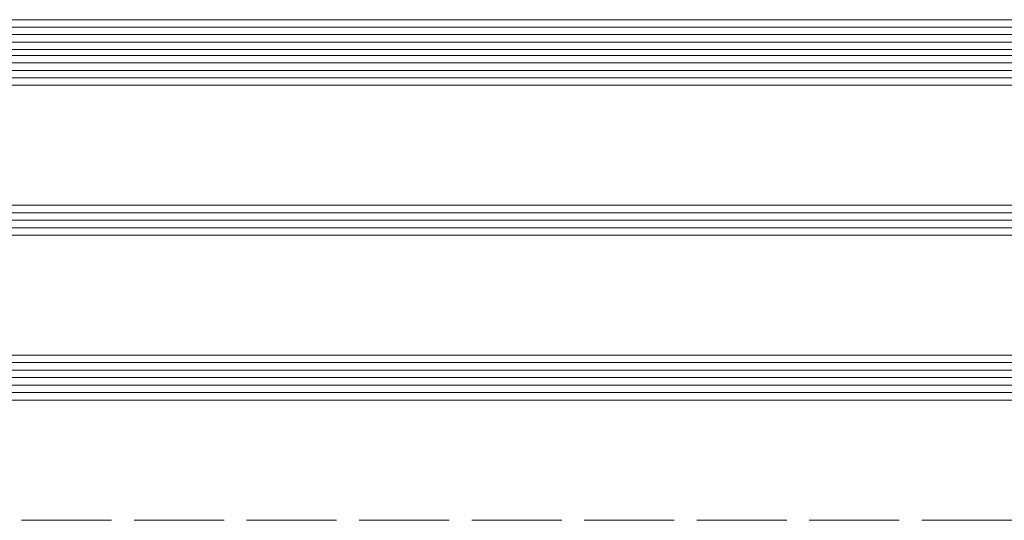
# Model space of a CAD drawing. Header units: inches. Extents: x -96941 to 10978768, y -673 to 1070890.
# Tile 185 of 256: x 61882 to 62014, y 3615 to 3682. Entities that reach past the tile are written whole.
import ezdxf

# ---------------------------------------------------------------- set-up
doc = ezdxf.new("R2010")
doc.units = ezdxf.units.IN
doc.linetypes.add('ACAD_ISO02W100', pattern=[15, 12, -3])
for name, color, linetype, lineweight in [('!_A_03_ČIARKOVANÁ', 41, 'ACAD_ISO02W100', 13), ('_MB_kreskowanie_szklo_0.09', 157, 'Continuous', 9), ('_MB_szklo_0.15', 142, 'Continuous', 15)]:
    doc.layers.add(name, color=color, linetype=linetype, lineweight=lineweight)

# ---------------------------------------------------------------- blocks, each defined once
blk = doc.blocks.new('*U621')
at = {"layer": '_MB_kreskowanie_szklo_0.09'}
for points in [[(0, -1), (918, -1)], [(0, -2), (918, -2)], [(0, -3), (918, -3)], [(0, -4), (918, -4)], [(0, -5), (918, -5)], [(0, -23), (918, -23)], [(0, -24), (918, -24)], [(0, -25), (918, -25)], [(0, -43), (918, -43)], [(0, -44), (918, -44)], [(0, -45), (918, -45)], [(0, -47.76), (918, -47.76)], [(0, -48.76), (918, -48.76)], [(0, -49.76), (918, -49.76)]]:
    blk.add_lwpolyline(points, dxfattribs=at)
at = {"layer": '_MB_szklo_0.15'}
for points in [[(918, 0), (0, 0), (0, -6), (918, -6)], [(918, -22), (0, -22), (0, -26), (918, -26)], [(918, -42), (0, -42), (0, -46), (918, -46)], [(918, -46), (0, -46), (0, -46.76), (918, -46.76)], [(918, -46.76), (0, -46.76), (0, -50.76), (918, -50.76)]]:
    blk.add_lwpolyline(points, dxfattribs=at)

msp = doc.modelspace()

# ---------------------------------------------------------------- linework, layer by layer
at = {"layer": '!_A_03_ČIARKOVANÁ', "color": 14, "true_color": 0xa30000}
msp.add_lwpolyline([(55657.735, 3615.404), (71960.735, 3615.404)], dxfattribs=at)

# ---------------------------------------------------------------- block references
at = {"color": 14, "true_color": 0xa30000, "xscale": -1, "rotation": 180}
msp.add_blockref('*U621', (61803.735, 3631.444), dxfattribs=at)

doc.saveas('drawing.dxf')
